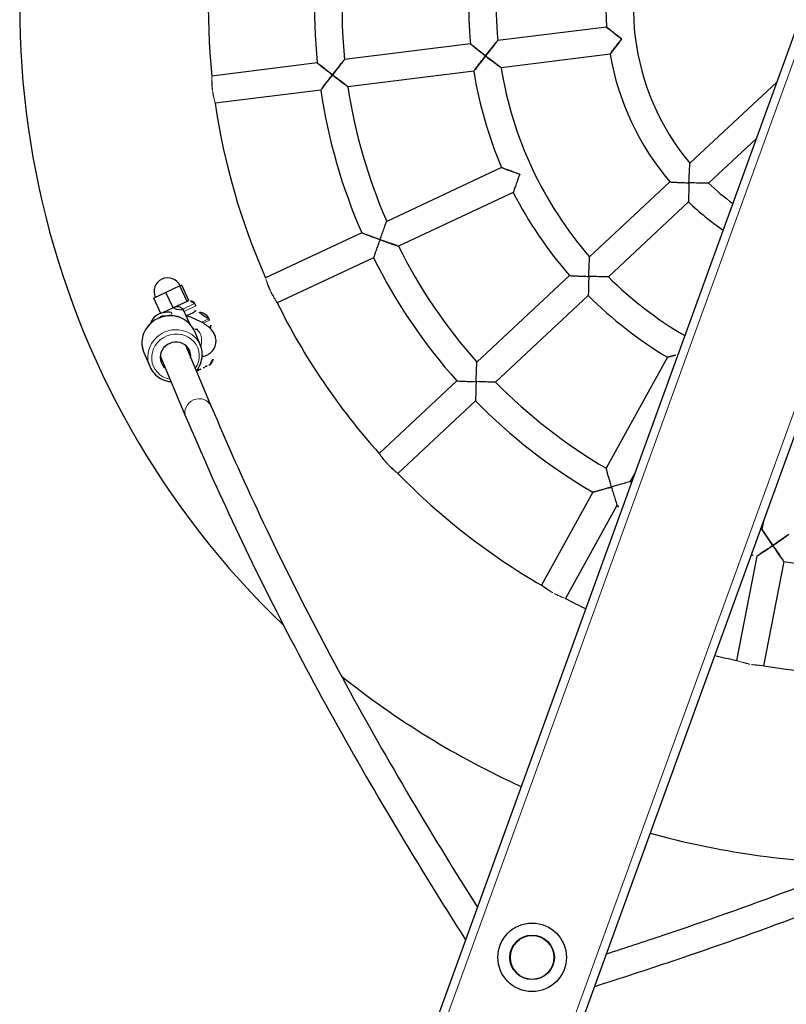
# Model space of a CAD drawing. Header units: millimetres. Extents: x 0 to 6535399, y 0 to 6021678.
# Tile 31 of 59: x 6532994.019 to 6532994.287, y 6021285.008 to 6021285.353. Entities that reach past the tile are written whole.
import ezdxf

# ---------------------------------------------------------------- set-up
doc = ezdxf.new("R2010")
doc.units = ezdxf.units.MM
for name, color, linetype, lineweight in [('PZT_plac zabaw', 7, 'Continuous', 15), ('Widoczne (ISO)', 7, 'Continuous', 25), ('Widoczne wąskie (ISO)', 7, 'Continuous', 15)]:
    doc.layers.add(name, color=color, linetype=linetype, lineweight=lineweight)

# ---------------------------------------------------------------- blocks, each defined once
blk = doc.blocks.new('hustawka bocianie gniazdo')
at = {"layer": 'Widoczne (ISO)'}
for p, q in [((1008.26, 3895.8), (980.11, 3951.05)), ((994.01, 3888.53), (965.85, 3943.79)), ((839.7, 3931.78), (846.64, 3938.72)), ((852.2, 3933.16), (846.64, 3938.72)), ((814.87, 3933.33), (808.41, 3927.35)), ((845.13, 3926.09), (852.2, 3933.16)), ((858.57, 3926.78), (852.2, 3933.16)), ((845.13, 3926.09), (840.33, 3930.88)), ((851.5, 3919.71), (858.57, 3926.78)), ((859.39, 3925.96), (858.57, 3926.78)), ((816.19, 3923.65), (787.78, 3897.38)), ((851.5, 3919.71), (845.13, 3926.09)), ((852.32, 3918.89), (859.39, 3925.96)), ((839.43, 3913.46), (845.94, 3919.97)), ((846.47, 3914.13), (843.48, 3917.13)), ((851.78, 3915.19), (850.72, 3914.13)), ((852.32, 3918.89), (851.5, 3919.71)), ((827.05, 3911.9), (798.65, 3885.64)), ((836.6, 3909.84), (830.13, 3903.86)), ((846.3, 3904.41), (845.59, 3903.7)), ((923.79, 3837.52), (879.94, 3881.37)), ((1049.14, 3815.57), (1015.53, 3881.53)), ((912.48, 3826.21), (868.63, 3870.06)), ((1034.88, 3808.31), (1001.27, 3874.27)), ((987.46, 3773.85), (935.11, 3826.2)), ((976.15, 3762.54), (923.8, 3814.89)), ((1085.49, 3744.23), (1056.41, 3801.31)), ((1071.23, 3736.97), (1042.15, 3794.04)), ((861.47, 3755.99), (806.21, 3784.15)), ((854.2, 3741.74), (798.95, 3769.89)), ((941.69, 3715.12), (875.73, 3748.73)), ((934.43, 3700.86), (868.47, 3734.47)), ((1013.03, 3678.77), (955.96, 3707.85)), ((1005.77, 3664.51), (948.69, 3693.59)), ((827.39, 3659.2), (766.13, 3668.9)), ((1089.12, 3640), (1027.31, 3671.49)), ((916.31, 3645.11), (843.19, 3656.69)), ((1053.87, 3640), (1020.05, 3657.24)), ((824.88, 3643.39), (763.63, 3653.1)), ((2373.24, 3640), (-73.24, 3640)), ((846.31, 3640), (840.69, 3640.89)), ((2373.24, 3560), (-73.24, 3560)), ((846.31, 3560), (840.69, 3559.11)), ((824.88, 3556.61), (763.63, 3546.9)), ((827.39, 3540.8), (766.13, 3531.1))]:
    blk.add_line(p, q, dxfattribs=at)
for radius in [20, 13]:
    blk.add_circle((560, 3600), radius, dxfattribs=at)
for centre, radius, start, end in [((1150, 3600), 500, 23.85986, 156.14014), ((1150, 3600), 390, 100.17538, 115.82462), ((1150, 3600), 390, 118.17538, 133.82462), ((853.02, 3932.34), 8, 315, 135), ((843.29, 3922.62), 3.75, 315, 105.7007), ((1150, 3600), 328, 100.3976, 115.6024), ((849.66, 3917.31), 3, 315, 45), ((841.35, 3909.36), 7, 315, 45), ((848.6, 3916.25), 3, 225, 315), ((840.64, 3908.65), 7, 274.7658, 315), ((1150, 3600), 312, 100.46928, 115.53072), ((824.73, 3904.06), 10, 199.43032, 200.53669), ((824.73, 3904.06), 10, 249.46331, 303.59074), ((1150, 3600), 328, 118.3976, 133.6024), ((1150, 3600), 390, 136.17538, 151.82462), ((1150, 3600), 312, 118.46928, 133.53072), ((1150, 3600), 238, 100.92627, 115.07373), ((1150, 3600), 328, 136.3976, 151.6024), ((1150, 3600), 222, 83.06516, 114.93484), ((1150, 3600), 312, 136.46928, 151.53072), ((1150, 3600), 238, 118.92627, 133.07373), ((1150, 3600), 222, 119.06516, 150.93484), ((1150, 3600), 390, 154.17538, 169.82462), ((1150, 3600), 500, 161.26759, 175.41143), ((1150, 3600), 238, 136.92627, 151.07373), ((1150, 3600), 158, 83.90229, 114.09771), ((1150, 3600), 328, 154.3976, 169.6024), ((1150, 3600), 158, 119.90229, 150.09771), ((1150, 3600), 142, 84.22964, 149.77036), ((1150, 3600), 312, 154.46928, 169.53072), ((1150, 3600), 238, 154.92627, 169.07373), ((1150, 3600), 222, 155.06516, 169.61975), ((1150, 3600), 158, 155.90229, 165.33515), ((1150, 3600), 142, 156.22964, 163.6389), ((1150, 3600), 390, 172.17538, 174.11316), ((1150, 3600), 328, 172.3976, 172.99527), ((1150, 3600), 312, 172.46928, 172.63411), ((1150, 3600), 500, 184.58857, 198.73241), ((1150, 3600), 390, 185.88684, 187.82462), ((1150, 3600), 328, 187.00473, 187.6024), ((1150, 3600), 312, 187.36589, 187.53072), ((1150, 3600), 328, 190.3976, 205.6024), ((1150, 3600), 390, 190.17538, 205.82462)]:
    blk.add_arc(centre, radius, start, end, dxfattribs=at)
for centre, major_axis, ratio, start_param, end_param in [((818.77, 3915.14), (6.11, -6.61), 0.940847, 5.807303, 9.90066), ((822, 3906.79), (-6.48, -6.48), 0.258819, 6.165974, 6.537907), ((822.73, 3906.06), (-6.48, -6.48), 0.707107, 6.165974, 6.400396), ((824, 3904.79), (-6.48, -6.48), 0.965926, 6.028463, 6.537907), ((825.46, 3903.32), (-6.48, -6.48), 0.965926, 6.165974, 6.400396), ((826.73, 3902.06), (-6.48, -6.48), 0.707107, 6.028463, 6.537907), ((827.46, 3901.32), (-6.48, -6.48), 0.258819, 6.165974, 6.537907)]:
    blk.add_ellipse(centre, major_axis=major_axis, ratio=ratio, start_param=start_param, end_param=end_param, dxfattribs=at)
for points, knots in [([(836.6, 3909.84), (837.78, 3910.93), (838.78, 3912.22), (840.3, 3915.07), (840.83, 3916.63), (841.36, 3919.87), (841.36, 3921.55), (840.85, 3924.86), (840.32, 3926.49), (838.8, 3929.53), (837.8, 3930.95), (835.41, 3933.41), (834.03, 3934.46), (831.02, 3936.08), (829.4, 3936.65), (826.09, 3937.25), (824.4, 3937.29), (821.14, 3936.83), (819.56, 3936.33), (816.93, 3934.99), (815.84, 3934.23), (814.87, 3933.33)], [0.099961, 0.099961, 0.099961, 0.099961, 0.415175, 0.415175, 0.731498, 0.731498, 1.050457, 1.050457, 1.372189, 1.372189, 1.695788, 1.695788, 2.019959, 2.019959, 2.343346, 2.343346, 2.664668, 2.664668, 2.983125, 2.983125, 3.241554, 3.241554, 3.241554, 3.241554]), ([(842.28, 3926.23), (841.9, 3927.62), (841.46, 3928.95), (840.22, 3931.09), (839.75, 3931.79), (838.68, 3932.92), (838.24, 3933.33), (836.86, 3934.33), (835.76, 3934.91), (833.72, 3935.39), (832.95, 3935.47), (832.17, 3935.45)], [8.664713, 8.664713, 8.664713, 8.664713, 9.0091417, 9.0091417, 9.1603015, 9.1603015, 9.2416539, 9.2416539, 9.3650481, 9.3650481, 9.4325012, 9.4325012, 9.4325012, 9.4325012]), ([(808.41, 3927.35), (807.23, 3926.26), (806.23, 3924.97), (804.71, 3922.12), (804.18, 3920.56), (803.65, 3917.32), (803.64, 3915.64), (803.97, 3913.51), (804.07, 3913.03), (804.19, 3912.56)], [3.241554, 3.241554, 3.241554, 3.241554, 3.556768, 3.556768, 3.87309, 3.87309, 4.19205, 4.19205, 4.285468, 4.285468, 4.285468, 4.285468]), ([(824.23, 3900.55), (824.58, 3899.93), (825.01, 3899.27), (826.01, 3898.16), (826.45, 3897.73), (827.83, 3896.68), (828.92, 3896.07), (831.22, 3895.48), (832.3, 3895.39), (834.32, 3895.6), (835.25, 3895.87), (836.95, 3896.63), (837.69, 3897.13), (839.07, 3898.31), (839.62, 3898.98), (840.78, 3900.64), (841.21, 3901.58), (841.77, 3903), (841.93, 3903.5), (842.25, 3904.54), (842.39, 3905.08), (842.64, 3906.19), (842.76, 3906.76), (842.96, 3907.93), (843.05, 3908.53), (843.35, 3910.9), (843.47, 3912.76), (843.51, 3915.58), (843.5, 3916.54), (843.47, 3917.49)], [5.860803, 5.860803, 5.860803, 5.860803, 6.005514, 6.005514, 6.090926, 6.090926, 6.21796, 6.21796, 6.309251, 6.309251, 6.396383, 6.396383, 6.497366, 6.497366, 6.633862, 6.633862, 6.862149, 6.862149, 6.987649, 6.987649, 7.120581, 7.120581, 7.257793, 7.257793, 7.395266, 7.395266, 7.795005, 7.795005, 7.999345, 7.999345, 7.999345, 7.999345]), ([(837.86, 3909.66), (837.95, 3909.21), (838.04, 3908.84), (838.17, 3908.42), (838.22, 3908.31), (838.22, 3908.3), (838.22, 3908.3), (838.22, 3908.3)], [5.3713495, 5.3713495, 5.3713495, 5.3713495, 5.5824008, 5.5824008, 5.7435201, 5.7435201, 5.7493075, 5.7493075, 5.7493075, 5.7493075]), ([(815.05, 3900.81), (815.78, 3900.57), (816.52, 3900.38), (818.92, 3899.94), (820.6, 3899.9), (823.87, 3900.36), (825.45, 3900.86), (828.07, 3902.2), (829.17, 3902.96), (830.13, 3903.86)], [5.339232, 5.339232, 5.339232, 5.339232, 5.484939, 5.484939, 5.806261, 5.806261, 6.124718, 6.124718, 6.383147, 6.383147, 6.383147, 6.383147]), ([(787.78, 3897.38), (770.76, 3881.64), (753.78, 3865.25), (719.92, 3831.18), (703.04, 3813.5), (669.37, 3776.86), (652.58, 3757.89), (619.12, 3718.69), (602.43, 3698.45), (576.01, 3665.27), (566.23, 3652.74), (556.47, 3640)], [3.37372144, 3.37372144, 3.37372144, 3.37372144, 3.3933279, 3.3933279, 3.41293437, 3.41293437, 3.43254083, 3.43254083, 3.45214729, 3.45214729, 3.46370531, 3.46370531, 3.46370531, 3.46370531]), ([(1008.26, 3895.8), (1008.26, 3895.8), (1008.22, 3895.65), (1008.02, 3895.09), (1007.87, 3894.63), (1007.44, 3893.36), (1007.15, 3892.48), (1006.51, 3890.58), (1006.17, 3889.55), (1005.47, 3887.4), (1005.1, 3886.27), (1004.73, 3885.13), (1004.72, 3885.13), (1004.72, 3885.12)], [-1.527922, -1.527922, -1.527922, -1.527922, -1.298857, -1.298857, -1.039108, -1.039108, -0.697033, -0.697033, -0.355974, -0.355974, 0, 0, 0.001713, 0.001713, 0.001713, 0.001713]), ([(1004.72, 3885.12), (1004.72, 3885.12), (1004.71, 3885.13), (1003.58, 3885.49), (1002.44, 3885.86), (1000.29, 3886.55), (999.26, 3886.88), (997.35, 3887.49), (996.46, 3887.77), (995.18, 3888.17), (994.72, 3888.31), (994.15, 3888.49), (994.01, 3888.53), (994.01, 3888.53)], [-3.057557, -3.057557, -3.057557, -3.057557, -3.055844, -3.055844, -2.69987, -2.69987, -2.358811, -2.358811, -2.016736, -2.016736, -1.756987, -1.756987, -1.527922, -1.527922, -1.527922, -1.527922]), ([(798.65, 3885.64), (781.78, 3870.04), (764.95, 3853.79), (731.37, 3820), (714.61, 3802.45), (681.19, 3766.07), (664.52, 3747.24), (631.27, 3708.28), (614.69, 3688.16), (590.98, 3658.39), (583.82, 3649.25), (576.66, 3640)], [3.37372144, 3.37372144, 3.37372144, 3.37372144, 3.39334407, 3.39334407, 3.41296671, 3.41296671, 3.43258934, 3.43258934, 3.45221197, 3.45221197, 3.46073272, 3.46073272, 3.46073272, 3.46073272]), ([(1001.27, 3874.27), (1001.27, 3874.27), (1001.27, 3874.27), (1001.27, 3874.27), (1001.32, 3874.43), (1001.52, 3875.07), (1001.69, 3875.62), (1002.17, 3877.15), (1002.53, 3878.28), (1003.48, 3881.27), (1004.09, 3883.17), (1004.72, 3885.11), (1004.72, 3885.12), (1004.72, 3885.12)], [-1.733014, -1.733014, -1.733014, -1.733014, -1.73063, -1.73063, -1.444684, -1.444684, -1.090049, -1.090049, -0.61004, -0.61004, 0, 0, 0.001714, 0.001714, 0.001714, 0.001714]), ([(1004.72, 3885.12), (1004.73, 3885.12), (1004.73, 3885.12), (1006.67, 3884.49), (1008.57, 3883.86), (1011.54, 3882.88), (1012.67, 3882.5), (1014.2, 3881.99), (1014.73, 3881.8), (1015.37, 3881.59), (1015.53, 3881.54), (1015.53, 3881.53), (1015.53, 3881.53), (1015.53, 3881.53)], [-2.959342, -2.959342, -2.959342, -2.959342, -2.957938, -2.957938, -2.458183, -2.458183, -2.064952, -2.064952, -1.774429, -1.774429, -1.540177, -1.540177, -1.538224, -1.538224, -1.538224, -1.538224]), ([(923.79, 3837.52), (923.79, 3837.52), (923.79, 3837.37), (923.79, 3836.77), (923.78, 3836.29), (923.77, 3834.95), (923.76, 3834.01), (923.74, 3832.01), (923.74, 3830.93), (923.73, 3828.67), (923.73, 3827.48), (923.73, 3826.29), (923.73, 3826.28), (923.73, 3826.27)], [-1.527905, -1.527905, -1.527905, -1.527905, -1.298778, -1.298778, -1.038676, -1.038676, -0.695671, -0.695671, -0.355713, -0.355713, 0, 0, 0.001737, 0.001737, 0.001737, 0.001737]), ([(923.73, 3826.27), (923.72, 3826.27), (923.71, 3826.27), (922.52, 3826.27), (921.33, 3826.27), (919.07, 3826.26), (917.99, 3826.26), (915.99, 3826.24), (915.05, 3826.23), (913.71, 3826.22), (913.23, 3826.21), (912.63, 3826.21), (912.48, 3826.21), (912.48, 3826.21)], [-3.057547, -3.057547, -3.057547, -3.057547, -3.05581, -3.05581, -2.700096, -2.700096, -2.360138, -2.360138, -2.017134, -2.017134, -1.757032, -1.757032, -1.527905, -1.527905, -1.527905, -1.527905]), ([(923.73, 3826.27), (923.73, 3826.27), (923.74, 3826.27), (924.97, 3826.27), (926.2, 3826.27), (928.52, 3826.26), (929.64, 3826.26), (931.66, 3826.24), (932.6, 3826.23), (933.92, 3826.22), (934.39, 3826.21), (934.97, 3826.2), (935.11, 3826.2), (935.11, 3826.2)], [-3.613203, -3.613203, -3.613203, -3.613203, -3.611082, -3.611082, -3.163447, -3.163447, -2.734547, -2.734547, -2.31631, -2.31631, -2.004275, -2.004275, -1.733115, -1.733115, -1.733115, -1.733115]), ([(923.8, 3814.89), (923.8, 3814.89), (923.8, 3815.03), (923.79, 3815.61), (923.78, 3816.08), (923.77, 3817.4), (923.76, 3818.34), (923.74, 3820.36), (923.74, 3821.48), (923.73, 3823.8), (923.73, 3825.03), (923.73, 3826.26), (923.73, 3826.27), (923.73, 3826.27)], [-1.5382, -1.5382, -1.5382, -1.5382, -1.316099, -1.316099, -1.060519, -1.060519, -0.71795, -0.71795, -0.366648, -0.366648, 0, 0, 0.001737, 0.001737, 0.001737, 0.001737]), ([(1049.14, 3815.57), (1049.14, 3815.57), (1049.09, 3815.43), (1048.9, 3814.86), (1048.74, 3814.41), (1048.31, 3813.14), (1048.01, 3812.26), (1047.37, 3810.37), (1047.03, 3809.34), (1046.32, 3807.2), (1045.95, 3806.07), (1045.59, 3804.94), (1045.58, 3804.94), (1045.58, 3804.93)], [-1.526067, -1.526067, -1.526067, -1.526067, -1.296076, -1.296076, -1.035956, -1.035956, -0.69493, -0.69493, -0.354509, -0.354509, 0, 0, 0.001689, 0.001689, 0.001689, 0.001689]), ([(1045.58, 3804.93), (1045.58, 3804.93), (1045.57, 3804.93), (1044.44, 3805.3), (1043.31, 3805.67), (1041.16, 3806.35), (1040.13, 3806.68), (1038.22, 3807.28), (1037.34, 3807.55), (1036.06, 3807.95), (1035.6, 3808.09), (1035.03, 3808.26), (1034.88, 3808.31), (1034.88, 3808.31)], [-3.053823, -3.053823, -3.053823, -3.053823, -3.052134, -3.052134, -2.697625, -2.697625, -2.357204, -2.357204, -2.016179, -2.016179, -1.756058, -1.756058, -1.526067, -1.526067, -1.526067, -1.526067]), ([(1042.15, 3794.04), (1042.15, 3794.04), (1042.15, 3794.04), (1042.15, 3794.05), (1042.2, 3794.2), (1042.4, 3794.85), (1042.56, 3795.39), (1043.04, 3796.93), (1043.39, 3798.07), (1044.34, 3801.07), (1044.95, 3802.98), (1045.58, 3804.92), (1045.58, 3804.93), (1045.58, 3804.93)], [-1.734826, -1.734826, -1.734826, -1.734826, -1.731538, -1.731538, -1.446862, -1.446862, -1.09281, -1.09281, -0.61191, -0.61191, 0, 0, 0.001689, 0.001689, 0.001689, 0.001689]), ([(1045.58, 3804.93), (1045.59, 3804.93), (1045.59, 3804.93), (1047.54, 3804.3), (1049.44, 3803.67), (1052.42, 3802.67), (1053.55, 3802.29), (1055.07, 3801.77), (1055.61, 3801.58), (1056.25, 3801.36), (1056.4, 3801.31), (1056.41, 3801.31), (1056.41, 3801.31), (1056.41, 3801.31)], [-2.963227, -2.963227, -2.963227, -2.963227, -2.961843, -2.961843, -2.460475, -2.460475, -2.066451, -2.066451, -1.776358, -1.776358, -1.543109, -1.543109, -1.540415, -1.540415, -1.540415, -1.540415]), ([(987.46, 3773.85), (987.46, 3773.85), (987.46, 3773.7), (987.45, 3773.1), (987.44, 3772.63), (987.42, 3771.29), (987.41, 3770.36), (987.39, 3768.36), (987.38, 3767.28), (987.37, 3765.02), (987.37, 3763.83), (987.37, 3762.65), (987.37, 3762.64), (987.37, 3762.63)], [-1.526068, -1.526068, -1.526068, -1.526068, -1.296083, -1.296083, -1.035992, -1.035992, -0.695042, -0.695042, -0.354529, -0.354529, 0, 0, 0.001687, 0.001687, 0.001687, 0.001687]), ([(987.37, 3762.63), (987.36, 3762.63), (987.35, 3762.63), (986.17, 3762.63), (984.98, 3762.63), (982.72, 3762.62), (981.64, 3762.61), (979.64, 3762.59), (978.71, 3762.58), (977.37, 3762.56), (976.9, 3762.55), (976.3, 3762.54), (976.15, 3762.54), (976.15, 3762.54)], [-3.053824, -3.053824, -3.053824, -3.053824, -3.052137, -3.052137, -2.697608, -2.697608, -2.357095, -2.357095, -2.016145, -2.016145, -1.756054, -1.756054, -1.526068, -1.526068, -1.526068, -1.526068]), ([(861.47, 3755.99), (861.47, 3755.99), (861.51, 3755.85), (861.69, 3755.28), (861.84, 3754.82), (862.24, 3753.53), (862.52, 3752.63), (863.13, 3750.72), (863.45, 3749.69), (864.14, 3747.55), (864.51, 3746.42), (864.87, 3745.29), (864.88, 3745.28), (864.88, 3745.28)], [-1.527868, -1.527868, -1.527868, -1.527868, -1.298614, -1.298614, -1.037778, -1.037778, -0.6928, -0.6928, -0.355184, -0.355184, 0, 0, 0.001788, 0.001788, 0.001788, 0.001788]), ([(864.88, 3745.28), (864.88, 3745.28), (864.89, 3745.28), (866.83, 3745.91), (868.73, 3746.52), (871.72, 3747.47), (872.86, 3747.83), (874.39, 3748.31), (874.93, 3748.48), (875.57, 3748.68), (875.73, 3748.73), (875.73, 3748.73), (875.73, 3748.73), (875.73, 3748.73)], [-2.958847, -2.958847, -2.958847, -2.958847, -2.957383, -2.957383, -2.457674, -2.457674, -2.063487, -2.063487, -1.77294, -1.77294, -1.538817, -1.538817, -1.538151, -1.538151, -1.538151, -1.538151]), ([(864.88, 3745.28), (864.87, 3745.28), (864.87, 3745.27), (863.73, 3744.91), (862.6, 3744.54), (860.47, 3743.83), (859.45, 3743.5), (857.55, 3742.86), (856.65, 3742.56), (855.37, 3742.13), (854.92, 3741.98), (854.35, 3741.78), (854.2, 3741.74), (854.2, 3741.74)], [-3.057524, -3.057524, -3.057524, -3.057524, -3.055735, -3.055735, -2.700551, -2.700551, -2.362936, -2.362936, -2.017957, -2.017957, -1.757121, -1.757121, -1.527868, -1.527868, -1.527868, -1.527868]), ([(868.47, 3734.47), (868.47, 3734.47), (868.47, 3734.47), (868.47, 3734.47), (868.41, 3734.62), (868.2, 3735.26), (868.02, 3735.8), (867.5, 3737.32), (867.13, 3738.45), (866.14, 3741.43), (865.51, 3743.33), (864.88, 3745.27), (864.88, 3745.27), (864.88, 3745.28)], [-1.733321, -1.733321, -1.733321, -1.733321, -1.732508, -1.732508, -1.446571, -1.446571, -1.091722, -1.091722, -0.610299, -0.610299, 0, 0, 0.001788, 0.001788, 0.001788, 0.001788]), ([(1085.49, 3744.23), (1085.49, 3744.23), (1085.44, 3744.09), (1085.24, 3743.52), (1085.09, 3743.08), (1084.65, 3741.85), (1084.36, 3741), (1083.72, 3739.12), (1083.36, 3738.07), (1082.64, 3735.91), (1082.27, 3734.79), (1081.9, 3733.66), (1081.9, 3733.66), (1081.9, 3733.65)], [-1.522792, -1.522792, -1.522792, -1.522792, -1.291678, -1.291678, -1.033969, -1.033969, -0.702233, -0.702233, -0.353834, -0.353834, 0, 0, 0.001466, 0.001466, 0.001466, 0.001466]), ([(1081.9, 3733.65), (1081.9, 3733.65), (1081.89, 3733.65), (1080.77, 3734.02), (1079.64, 3734.38), (1077.46, 3735.07), (1076.41, 3735.4), (1074.51, 3735.98), (1073.65, 3736.24), (1072.4, 3736.62), (1071.95, 3736.75), (1071.38, 3736.92), (1071.23, 3736.97), (1071.23, 3736.97)], [-3.04705, -3.04705, -3.04705, -3.04705, -3.045584, -3.045584, -2.691749, -2.691749, -2.343351, -2.343351, -2.011614, -2.011614, -1.753905, -1.753905, -1.522792, -1.522792, -1.522792, -1.522792]), ([(941.69, 3715.12), (941.69, 3715.12), (941.74, 3714.97), (941.91, 3714.4), (942.05, 3713.94), (942.45, 3712.64), (942.73, 3711.74), (943.33, 3709.83), (943.66, 3708.81), (944.34, 3706.68), (944.7, 3705.56), (945.06, 3704.43), (945.07, 3704.42), (945.07, 3704.42)], [-1.525995, -1.525995, -1.525995, -1.525995, -1.295755, -1.295755, -1.034202, -1.034202, -0.68937, -0.68937, -0.353538, -0.353538, 0, 0, 0.001788, 0.001788, 0.001788, 0.001788]), ([(945.07, 3704.42), (945.06, 3704.42), (945.06, 3704.41), (943.93, 3704.05), (942.8, 3703.68), (940.68, 3702.98), (939.67, 3702.64), (937.77, 3702), (936.88, 3701.7), (935.6, 3701.26), (935.14, 3701.11), (934.57, 3700.91), (934.43, 3700.86), (934.43, 3700.86)], [-3.053778, -3.053778, -3.053778, -3.053778, -3.051991, -3.051991, -2.698453, -2.698453, -2.362621, -2.362621, -2.017788, -2.017788, -1.756236, -1.756236, -1.525995, -1.525995, -1.525995, -1.525995]), ([(945.07, 3704.42), (945.07, 3704.42), (945.08, 3704.42), (947.03, 3705.05), (948.94, 3705.66), (951.94, 3706.61), (953.08, 3706.96), (954.62, 3707.44), (955.16, 3707.61), (955.8, 3707.8), (955.96, 3707.85), (955.96, 3707.85), (955.96, 3707.85), (955.96, 3707.85)], [-2.962543, -2.962543, -2.962543, -2.962543, -2.96108, -2.96108, -2.459827, -2.459827, -2.064454, -2.064454, -1.774308, -1.774308, -1.54124, -1.54124, -1.540315, -1.540315, -1.540315, -1.540315]), ([(948.69, 3693.59), (948.69, 3693.59), (948.69, 3693.59), (948.69, 3693.59), (948.64, 3693.75), (948.42, 3694.38), (948.24, 3694.91), (947.72, 3696.44), (947.33, 3697.57), (946.33, 3700.56), (945.7, 3702.46), (945.07, 3704.41), (945.07, 3704.41), (945.07, 3704.42)], [-1.735248, -1.735248, -1.735248, -1.735248, -1.734119, -1.734119, -1.449462, -1.449462, -1.095092, -1.095092, -0.612204, -0.612204, 0, 0, 0.001788, 0.001788, 0.001788, 0.001788]), ([(1013.03, 3678.77), (1013.03, 3678.77), (1013.08, 3678.62), (1013.25, 3678.04), (1013.39, 3677.58), (1013.78, 3676.28), (1014.05, 3675.37), (1014.64, 3673.47), (1014.96, 3672.46), (1015.62, 3670.35), (1015.98, 3669.23), (1016.35, 3668.11), (1016.35, 3668.1), (1016.35, 3668.1)], [-1.522556, -1.522556, -1.522556, -1.522556, -1.290507, -1.290507, -1.027654, -1.027654, -0.683121, -0.683121, -0.350527, -0.350527, 0, 0, 0.001786, 0.001786, 0.001786, 0.001786]), ([(1016.35, 3668.1), (1016.34, 3668.1), (1016.34, 3668.09), (1015.22, 3667.73), (1014.1, 3667.36), (1012, 3666.66), (1011, 3666.32), (1009.11, 3665.68), (1008.22, 3665.37), (1006.94, 3664.92), (1006.49, 3664.76), (1005.91, 3664.56), (1005.77, 3664.51), (1005.77, 3664.51)], [-3.046899, -3.046899, -3.046899, -3.046899, -3.045113, -3.045113, -2.694586, -2.694586, -2.361991, -2.361991, -2.017458, -2.017458, -1.754605, -1.754605, -1.522556, -1.522556, -1.522556, -1.522556]), ([(1016.35, 3668.1), (1016.35, 3668.1), (1016.36, 3668.1), (1018.32, 3668.74), (1020.24, 3669.35), (1023.27, 3670.28), (1024.42, 3670.63), (1025.97, 3671.1), (1026.51, 3671.26), (1027.15, 3671.45), (1027.31, 3671.49), (1027.31, 3671.49), (1027.31, 3671.49), (1027.31, 3671.49)], [-2.972161, -2.972161, -2.972161, -2.972161, -2.970693, -2.970693, -2.464495, -2.464495, -2.06642, -2.06642, -1.77706, -1.77706, -1.546061, -1.546061, -1.544573, -1.544573, -1.544573, -1.544573]), ([(1020.05, 3657.24), (1020.05, 3657.24), (1020.05, 3657.24), (1020.05, 3657.24), (1019.99, 3657.39), (1019.77, 3658.02), (1019.58, 3658.55), (1019.04, 3660.08), (1018.65, 3661.22), (1017.63, 3664.21), (1016.99, 3666.13), (1016.35, 3668.09), (1016.35, 3668.09), (1016.35, 3668.1)], [-1.735205, -1.735205, -1.735205, -1.735205, -1.733395, -1.733395, -1.452332, -1.452332, -1.100258, -1.100258, -0.615907, -0.615907, 0, 0, 0.001786, 0.001786, 0.001786, 0.001786]), ([(827.39, 3659.2), (827.39, 3659.2), (827.47, 3659.07), (827.82, 3658.59), (828.09, 3658.2), (828.87, 3657.1), (829.41, 3656.34), (830.58, 3654.71), (831.21, 3653.83), (832.53, 3652), (833.23, 3651.03), (833.93, 3650.07), (833.94, 3650.06), (833.94, 3650.06)], [-1.527917, -1.527917, -1.527917, -1.527917, -1.298834, -1.298834, -1.03898, -1.03898, -0.696633, -0.696633, -0.355896, -0.355896, 0, 0, 0.00172, 0.00172, 0.00172, 0.00172]), ([(833.94, 3650.06), (833.94, 3650.06), (833.95, 3650.07), (835.6, 3651.26), (837.22, 3652.43), (839.77, 3654.26), (840.73, 3654.95), (842.05, 3655.88), (842.51, 3656.21), (843.06, 3656.6), (843.19, 3656.69), (843.19, 3656.69), (843.19, 3656.69), (843.19, 3656.69)], [-2.959294, -2.959294, -2.959294, -2.959294, -2.957884, -2.957884, -2.458134, -2.458134, -2.06481, -2.06481, -1.774284, -1.774284, -1.540045, -1.540045, -1.538217, -1.538217, -1.538217, -1.538217]), ([(833.94, 3650.06), (833.94, 3650.06), (833.93, 3650.05), (832.97, 3649.35), (832, 3648.65), (830.18, 3647.31), (829.31, 3646.67), (827.69, 3645.48), (826.94, 3644.93), (825.87, 3644.13), (825.48, 3643.84), (825, 3643.48), (824.88, 3643.39), (824.88, 3643.39)], [-3.057554, -3.057554, -3.057554, -3.057554, -3.055834, -3.055834, -2.699937, -2.699937, -2.359201, -2.359201, -2.016853, -2.016853, -1.757, -1.757, -1.527917, -1.527917, -1.527917, -1.527917]), ([(840.69, 3640.89), (840.69, 3640.89), (840.69, 3640.89), (840.69, 3640.89), (840.59, 3641.02), (840.19, 3641.56), (839.85, 3642.02), (838.89, 3643.31), (838.18, 3644.26), (836.33, 3646.79), (835.15, 3648.4), (833.95, 3650.05), (833.94, 3650.05), (833.94, 3650.06)], [-1.733044, -1.733044, -1.733044, -1.733044, -1.730813, -1.730813, -1.444868, -1.444868, -1.090211, -1.090211, -0.610065, -0.610065, 0, 0, 0.00172, 0.00172, 0.00172, 0.00172]), ([(916.31, 3645.11), (916.31, 3645.11), (916.4, 3644.99), (916.74, 3644.51), (917.01, 3644.13), (917.75, 3643.07), (918.26, 3642.35), (919.17, 3641.07), (919.55, 3640.54), (919.93, 3640)], [-1.526275, -1.526275, -1.526275, -1.526275, -1.297242, -1.297242, -1.042213, -1.042213, -0.713189, -0.713189, -0.502387, -0.502387, -0.502387, -0.502387]), ([(556.47, 3560), (566.23, 3547.26), (576.01, 3534.73), (602.43, 3501.55), (619.12, 3481.31), (652.58, 3442.11), (669.37, 3423.14), (703.04, 3386.5), (719.92, 3368.82), (753.78, 3334.75), (770.76, 3318.36), (787.78, 3302.62)], [5.96107265, 5.96107265, 5.96107265, 5.96107265, 5.97263067, 5.97263067, 5.99223713, 5.99223713, 6.0118436, 6.0118436, 6.03145006, 6.03145006, 6.05105652, 6.05105652, 6.05105652, 6.05105652]), ([(576.66, 3560), (583.82, 3550.75), (590.98, 3541.61), (614.69, 3511.84), (631.27, 3491.72), (664.52, 3452.76), (681.19, 3433.93), (714.61, 3397.55), (731.37, 3380), (764.95, 3346.21), (781.78, 3329.96), (798.65, 3314.36)], [5.96404524, 5.96404524, 5.96404524, 5.96404524, 5.97256599, 5.97256599, 5.99218862, 5.99218862, 6.01181126, 6.01181126, 6.03143389, 6.03143389, 6.05105652, 6.05105652, 6.05105652, 6.05105652]), ([(833.94, 3549.94), (833.94, 3549.95), (833.95, 3549.95), (835.15, 3551.6), (836.33, 3553.21), (838.19, 3555.74), (838.89, 3556.69), (839.85, 3557.99), (840.19, 3558.44), (840.59, 3558.98), (840.69, 3559.11), (840.69, 3559.11), (840.69, 3559.11), (840.69, 3559.11)], [-2.958989, -2.958989, -2.958989, -2.958989, -2.957543, -2.957543, -2.457822, -2.457822, -2.063911, -2.063911, -1.773368, -1.773368, -1.539209, -1.539209, -1.538172, -1.538172, -1.538172, -1.538172]), ([(824.88, 3556.61), (824.88, 3556.61), (825, 3556.52), (825.49, 3556.16), (825.87, 3555.87), (826.95, 3555.07), (827.71, 3554.51), (829.32, 3553.32), (830.19, 3552.68), (832, 3551.35), (832.97, 3550.65), (833.93, 3549.95), (833.93, 3549.94), (833.94, 3549.94)], [-1.527884, -1.527884, -1.527884, -1.527884, -1.298685, -1.298685, -1.038166, -1.038166, -0.694048, -0.694048, -0.355411, -0.355411, 0, 0, 0.001766, 0.001766, 0.001766, 0.001766]), ([(833.94, 3549.94), (833.94, 3549.94), (833.93, 3549.93), (833.23, 3548.97), (832.53, 3548), (831.22, 3546.18), (830.59, 3545.3), (829.42, 3543.67), (828.88, 3542.9), (828.1, 3541.81), (827.82, 3541.42), (827.47, 3540.93), (827.39, 3540.8), (827.39, 3540.8)], [-3.057534, -3.057534, -3.057534, -3.057534, -3.055768, -3.055768, -2.700357, -2.700357, -2.36172, -2.36172, -2.017602, -2.017602, -1.757083, -1.757083, -1.527884, -1.527884, -1.527884, -1.527884]), ([(843.19, 3543.31), (843.19, 3543.31), (843.19, 3543.31), (843.19, 3543.31), (843.06, 3543.4), (842.51, 3543.79), (842.05, 3544.12), (840.74, 3545.05), (839.77, 3545.74), (837.22, 3547.57), (835.6, 3548.74), (833.95, 3549.93), (833.94, 3549.94), (833.94, 3549.94)], [-1.733233, -1.733233, -1.733233, -1.733233, -1.731967, -1.731967, -1.446028, -1.446028, -1.091239, -1.091239, -0.610223, -0.610223, 0, 0, 0.001766, 0.001766, 0.001766, 0.001766])]:
    blk.add_open_spline(points, degree=3, knots=knots, dxfattribs=at)
blk.add_open_spline([(837.62, 3910.88), (837.7, 3910.47), (837.78, 3910.07), (837.86, 3909.66)], degree=3, dxfattribs=at)
at = {"layer": 'Widoczne wąskie (ISO)'}
for p, q in [((845.41, 3919.44), (850.72, 3914.13)), ((851.78, 3915.19), (846.42, 3920.55)), ((842.72, 3906.58), (845.59, 3903.7)), ((846.3, 3904.41), (842.93, 3907.78)), ((2373.24, 3635), (-73.24, 3635)), ((2373.24, 3565), (-73.24, 3565))]:
    blk.add_line(p, q, dxfattribs=at)
blk.add_circle((560, 3600), 12.66, dxfattribs=at)
for centre, major_axis, ratio, start_param, end_param in [((825.74, 3921.59), (-10.86, 11.75), 0.940847, 3.141593, 6.283185), ((819.27, 3915.6), (10.86, -11.75), 0.940847, 0, 3.141593), ((831.73, 3927.13), (5.43, -5.87), 0.940847, 1.049722, 2.091871), ((818.77, 3915.14), (-9.51, 10.28), 0.940847, 2.179042, 7.245736), ((830.01, 3908.11), (7.85, 1.55), 0.591953, 4.521908, 6.283185), ((793.21, 3891.51), (-5.43, 5.87), 0.940847, 3.141593, 6.283185)]:
    blk.add_ellipse(centre, major_axis=major_axis, ratio=ratio, start_param=start_param, end_param=end_param, dxfattribs=at)
for points, knots in [([(972.68, 3948.01), (972.72, 3948.04), (972.76, 3948.06), (972.98, 3948.17), (973.16, 3948.26), (973.62, 3948.48), (973.9, 3948.61), (974.92, 3949.09), (975.65, 3949.41), (977.12, 3950.01), (977.82, 3950.27), (979.03, 3950.7), (979.5, 3950.86), (980, 3951.02), (980.11, 3951.05), (980.11, 3951.05)], [-5.046889, -5.046889, -5.046889, -5.046889, -5.032491, -5.032491, -4.97315, -4.97315, -4.879092, -4.879092, -4.625279, -4.625279, -4.331247, -4.331247, -4.016028, -4.016028, -3.784786, -3.784786, -3.784786, -3.784786]), ([(965.85, 3943.79), (965.85, 3943.79), (965.91, 3943.83), (966.21, 3944.05), (966.52, 3944.28), (967.37, 3944.87), (967.88, 3945.21), (968.97, 3945.92), (969.54, 3946.27), (970.57, 3946.88), (971.02, 3947.13), (971.71, 3947.51), (971.95, 3947.63), (972.35, 3947.84), (972.51, 3947.93), (972.68, 3948.01)], [-1.261406, -1.261406, -1.261406, -1.261406, -1.075247, -1.075247, -0.788163, -0.788163, -0.522218, -0.522218, -0.296001, -0.296001, -0.135512, -0.135512, -0.05606, -0.05606, 0, 0, 0, 0]), ([(842.28, 3926.23), (842.28, 3926.23), (842.08, 3926.05), (841.46, 3925.49), (841.15, 3925.19), (840.76, 3924.83)], [10.4528232, 10.4528232, 10.4528232, 10.4528232, 10.8710851, 10.8710851, 11.1475842, 11.1475842, 11.1475842, 11.1475842]), ([(873.81, 3876.19), (873.84, 3876.21), (873.87, 3876.24), (874.02, 3876.39), (874.15, 3876.51), (874.47, 3876.83), (874.66, 3877.01), (875.4, 3877.71), (875.94, 3878.19), (877.08, 3879.17), (877.66, 3879.64), (878.73, 3880.48), (879.19, 3880.82), (879.79, 3881.26), (879.94, 3881.37), (879.94, 3881.37)], [-5.04634, -5.04634, -5.04634, -5.04634, -5.034062, -5.034062, -4.982236, -4.982236, -4.899963, -4.899963, -4.6726, -4.6726, -4.396187, -4.396187, -4.082184, -4.082184, -3.784366, -3.784366, -3.784366, -3.784366]), ([(868.63, 3870.06), (868.63, 3870.06), (868.71, 3870.17), (869.06, 3870.64), (869.33, 3871.01), (870.02, 3871.91), (870.42, 3872.42), (871.24, 3873.41), (871.64, 3873.86), (872.36, 3874.66), (872.67, 3875), (873.15, 3875.51), (873.31, 3875.67), (873.58, 3875.95), (873.7, 3876.07), (873.81, 3876.19)], [-1.261355, -1.261355, -1.261355, -1.261355, -1.00077, -1.00077, -0.718634, -0.718634, -0.460051, -0.460051, -0.259884, -0.259884, -0.118707, -0.118707, -0.049023, -0.049023, 0, 0, 0, 0]), ([(801.99, 3777.32), (802.01, 3777.36), (802.03, 3777.41), (802.14, 3777.63), (802.23, 3777.8), (802.47, 3778.25), (802.62, 3778.52), (803.17, 3779.52), (803.57, 3780.2), (804.41, 3781.54), (804.82, 3782.17), (805.55, 3783.23), (805.84, 3783.63), (806.15, 3784.06), (806.21, 3784.15), (806.21, 3784.15)], [-5.046889, -5.046889, -5.046889, -5.046889, -5.032493, -5.032493, -4.973151, -4.973151, -4.879095, -4.879095, -4.62529, -4.62529, -4.33126, -4.33126, -4.016042, -4.016042, -3.784786, -3.784786, -3.784786, -3.784786]), ([(798.95, 3769.89), (798.95, 3769.89), (798.97, 3769.96), (799.08, 3770.31), (799.2, 3770.68), (799.54, 3771.65), (799.75, 3772.23), (800.22, 3773.45), (800.47, 3774.06), (800.95, 3775.16), (801.17, 3775.64), (801.5, 3776.35), (801.62, 3776.58), (801.82, 3776.99), (801.9, 3777.16), (801.99, 3777.32)], [-1.261406, -1.261406, -1.261406, -1.261406, -1.07525, -1.07525, -0.788166, -0.788166, -0.52222, -0.52222, -0.296002, -0.296002, -0.135513, -0.135513, -0.05606, -0.05606, 0, 0, 0, 0]), ([(764.22, 3661.1), (764.25, 3661.28), (764.28, 3661.45), (764.38, 3662.03), (764.45, 3662.43), (764.66, 3663.47), (764.79, 3664.1), (765.15, 3665.59), (765.37, 3666.39), (765.75, 3667.7), (765.91, 3668.21), (766.09, 3668.77), (766.13, 3668.9), (766.13, 3668.9)], [-5.047693, -5.047693, -5.047693, -5.047693, -4.994419, -4.994419, -4.870929, -4.870929, -4.668244, -4.668244, -4.354632, -4.354632, -4.038699, -4.038699, -3.78556, -3.78556, -3.78556, -3.78556]), ([(763.63, 3653.1), (763.63, 3653.1), (763.63, 3653.13), (763.63, 3653.36), (763.63, 3653.69), (763.64, 3654.65), (763.66, 3655.25), (763.73, 3656.72), (763.79, 3657.61), (763.94, 3659.04), (764, 3659.52), (764.11, 3660.38), (764.17, 3660.74), (764.22, 3661.1)], [-1.261789, -1.261789, -1.261789, -1.261789, -1.132832, -1.132832, -0.840181, -0.840181, -0.564027, -0.564027, -0.260562, -0.260562, -0.110029, -0.110029, 0, 0, 0, 0]), ([(764.22, 3538.9), (764.2, 3539.07), (764.17, 3539.25), (764.08, 3539.83), (764.03, 3540.24), (763.9, 3541.29), (763.84, 3541.92), (763.72, 3543.45), (763.68, 3544.28), (763.63, 3545.65), (763.63, 3546.18), (763.63, 3546.77), (763.63, 3546.9), (763.63, 3546.9)], [-5.047693, -5.047693, -5.047693, -5.047693, -4.994421, -4.994421, -4.870932, -4.870932, -4.668249, -4.668249, -4.354637, -4.354637, -4.038704, -4.038704, -3.78556, -3.78556, -3.78556, -3.78556]), ([(766.13, 3531.1), (766.13, 3531.1), (766.12, 3531.13), (766.05, 3531.35), (765.95, 3531.67), (765.66, 3532.58), (765.49, 3533.16), (765.11, 3534.58), (764.89, 3535.45), (764.59, 3536.85), (764.5, 3537.33), (764.34, 3538.18), (764.28, 3538.54), (764.22, 3538.9)], [-1.261789, -1.261789, -1.261789, -1.261789, -1.132834, -1.132834, -0.840183, -0.840183, -0.564029, -0.564029, -0.260563, -0.260563, -0.110029, -0.110029, 0, 0, 0, 0])]:
    blk.add_open_spline(points, degree=3, knots=knots, dxfattribs=at)

msp = doc.modelspace()

# ---------------------------------------------------------------- block references
at = {"layer": 'PZT_plac zabaw', "xscale": 0.0006, "yscale": 0.0006, "zscale": 0.0006, "rotation": 70.07572273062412}
msp.add_blockref('hustawka bocianie gniazdo', (6532996.1144, 6021283.9721), dxfattribs=at)

doc.saveas('drawing.dxf')
